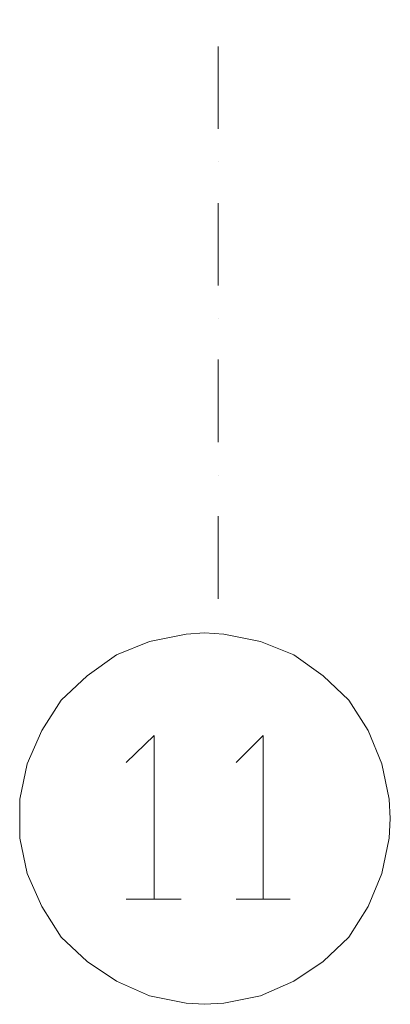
# Model space of a CAD drawing. Extents: x -283435 to 14216, y -77540 to 30522.
# Tile 19 of 177: x -207053 to -205469, y -77440 to -73226. Entities that reach past the tile are written whole.
import ezdxf

# ---------------------------------------------------------------- set-up
doc = ezdxf.new("R2010")
doc.units = 0
doc.header["$MEASUREMENT"] = 0
doc.linetypes.add('Kropki i Kreski', pattern=[670.277762, 352.777767, -176.388884, 0, -141.111112])
doc.layers.add('OSIE_Nr_Pióra__7', color=7, linetype='Continuous', lineweight=18)

msp = doc.modelspace()

# ---------------------------------------------------------------- linework, layer by layer
at = {"layer": 'OSIE_Nr_Pióra__7', "linetype": 'Kropki i Kreski'}
msp.add_line((-206204, -75704.3), (-206204, -56842.9), dxfattribs=at)
at = {"layer": 'OSIE_Nr_Pióra__7', "linetype": 'Continuous', "flags": 128}
msp.add_lwpolyline([(-207053.2, -76645.5), (-207053.2, -76729.1), (-207021.7, -76880.9), (-206958.9, -77022), (-206875.3, -77152.7), (-206765.3, -77257.3), (-206639.9, -77340.9), (-206498.8, -77403.8), (-206342, -77435.2), (-206263.5, -77440.2), (-206179.9, -77435.2), (-206023.1, -77403.8), (-205881.7, -77340.9), (-205756.3, -77257.3), (-205646.6, -77152.7), (-205562.7, -77022), (-205505.2, -76880.9), (-205474.1, -76729.1), (-205468.7, -76645.5), (-205474.1, -76561.9), (-205505.2, -76410.4), (-205562.7, -76269), (-205646.6, -76138.3), (-205756.3, -76033.9), (-205881.7, -75945), (-206023.1, -75887.5), (-206179.9, -75856.1), (-206263.5, -75850.7), (-206342, -75856.1), (-206498.8, -75887.5), (-206639.9, -75945), (-206765.3, -76033.9), (-206875.3, -76138.3), (-206958.9, -76269), (-207021.7, -76410.4), (-207053.2, -76561.9)], close=True, dxfattribs=at)
for points in [[(-206477.8, -76990.5), (-206477.8, -76290.1), (-206598.1, -76405.1)], [(-206012.4, -76990.5), (-206012.4, -76290.1), (-206127.4, -76405.1)], [(-206598.1, -76990.5), (-206362.8, -76990.5)], [(-206127.4, -76990.5), (-205897.4, -76990.5)]]:
    msp.add_lwpolyline(points, dxfattribs=at)

doc.saveas('drawing.dxf')
